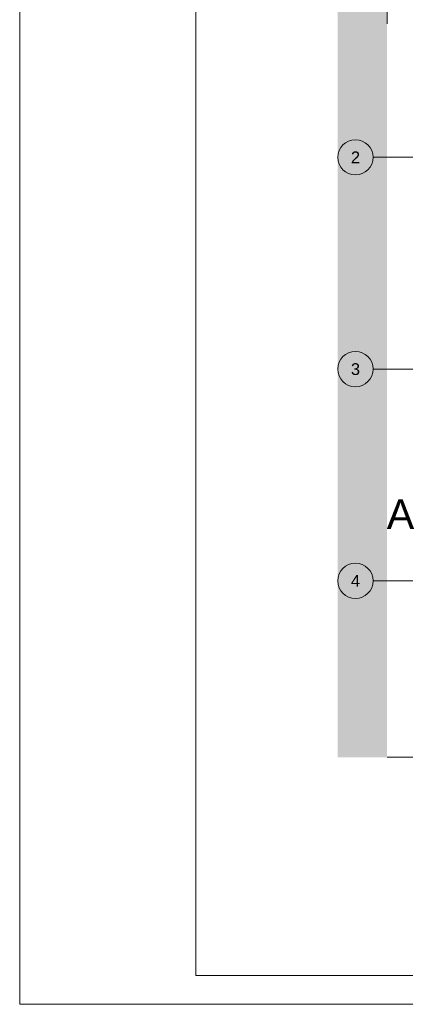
# Paper-space layout 'A-25 ROZBIÓRKI - PIĘTRO 7' of a CAD drawing. Header units: millimetres. Extents: x 0 to 540, y 0 to 297.
# Tile 1 of 7: x 0 to 65, y 0 to 167. Entities that reach past the tile are written whole.
import ezdxf
from ezdxf.xclip import XClip

# ---------------------------------------------------------------- set-up
doc = ezdxf.new("R2010")
doc.units = ezdxf.units.MM
doc.header["$MEASUREMENT"] = 0
doc.header["$XCLIPFRAME"] = 0
doc.linetypes.add('DASHDOTX2', pattern=[1000, 500, -250, 0, -250])
doc.linetypes.add('PRZERYWANA_DU_A', pattern=[550, 350, -200])
doc.layers.add('0_Nr_pióra__2', color=8, linetype='Continuous', lineweight=13)
doc.layers.add('A_linie przekroju_Nr_pióra__1', color=7, linetype='Continuous', lineweight=20)
for name, color, linetype, lineweight, true_color in [('A_Arkusz_Nr_pióra__255', 7, 'Continuous', 15, 0x242424), ('A_osie_Nr_pióra__16', 7, 'Continuous', 5, 0x0f0f0f), ('A_osie_Nr_pióra__76', 7, 'Continuous', 5, 0x2d2d2d)]:
    doc.layers.add(name, color=color, linetype=linetype, lineweight=lineweight, true_color=true_color)
doc.layers.add('A_podrys', color=7, linetype='Continuous')
doc.styles.add('STYL_AUTOMATYCZNY_1', font='arial.ttf')

# ---------------------------------------------------------------- blocks, each defined once
blk = doc.blocks.new('Rysunek_1_1', base_point=(-1564.73, -337.09))
at = {"linetype": 'Continuous', "lineweight": 0, "true_color": 0x484848}
blk.add_hatch(color=251, dxfattribs=at).paths.add_polyline_path([(54.02, 41.99), (62.4, 41.99), (62.4, 205.8), (219.47, 205.8), (219.47, 136.99), (304.47, 136.99), (304.47, 217.7), (54.02, 217.7)])
at = {"layer": '0_Nr_pióra__2', "color": 8, "linetype": 'PRZERYWANA_DU_A', "lineweight": 13, "flags": 128}
for points in [[(304.47, 136.99), (219.47, 136.99), (219.47, 205.8), (62.4, 205.8), (62.4, 41.99)], [(62.4, 41.99), (177.4, 41.99)]]:
    blk.add_lwpolyline(points, dxfattribs=at)
at = {"layer": 'A_osie_Nr_pióra__16', "color": 250, "linetype": 'DASHDOTX2', "lineweight": 5, "true_color": 0x0f0f0f}
for p, q in [((80.27, 143.99), (60.02, 143.99)), ((80.27, 107.99), (60.02, 107.99)), ((80.27, 71.99), (60.02, 71.99))]:
    blk.add_line(p, q, dxfattribs=at)
at = {"layer": 'A_osie_Nr_pióra__76', "color": 250, "linetype": 'Continuous', "lineweight": 5, "true_color": 0x2d2d2d}
for centre in [(57.02, 143.99), (57.02, 107.99), (57.02, 71.99)]:
    blk.add_circle(centre, 3, dxfattribs=at)
at = {"layer": 'A_linie przekroju_Nr_pióra__1', "color": 7, "linetype": 'Continuous', "lineweight": 20, "insert": (67, 80.82), "char_height": 5, "attachment_point": 9, "style": 'STYL_AUTOMATYCZNY_1'}
blk.add_mtext('\\A1;{\\pqr;\\pt0;\\fArial|b0|i0|c238|p0;\\W1.000000;A}', dxfattribs=at)
at = {"layer": 'A_osie_Nr_pióra__76', "color": 250, "linetype": 'Continuous', "lineweight": 5, "true_color": 0x2d2d2d, "char_height": 2, "attachment_point": 1, "style": 'STYL_AUTOMATYCZNY_1'}
for s, insert in [('\\A1;{\\pql;\\pt0;\\fArial|b0|i0|c238|p0;\\W1.000000;2}', (56.25, 144.99)), ('\\A1;{\\pql;\\pt0;\\fArial|b0|i0|c238|p0;\\W1.000000;3}', (56.25, 108.99)), ('\\A1;{\\pql;\\pt0;\\fArial|b0|i0|c238|p0;\\W1.000000;4}', (56.25, 72.99))]:
    blk.add_mtext(s, dxfattribs=dict(at, insert=insert))

psp = doc.layouts.new('A-25 ROZBIÓRKI - PIĘTRO 7')

# ---------------------------------------------------------------- linework, layer by layer
at = {"layer": 'A_Arkusz_Nr_pióra__255', "color": 250, "linetype": 'Continuous', "lineweight": 15, "true_color": 0x242424}
for p in [(29.9, 292.1), (535.1, 4.9)]:
    psp.add_line(p, (29.9, 4.9), dxfattribs=at)
at = {"layer": 'A_Arkusz_Nr_pióra__255', "color": 250, "linetype": 'Continuous', "lineweight": 15, "true_color": 0x242424, "flags": 128}
psp.add_lwpolyline([(0, 297), (540, 297), (540, 0), (0, 0)], close=True, dxfattribs=at)

# ---------------------------------------------------------------- block references
at = {"layer": 'A_podrys', "color": 37, "linetype": 'Continuous', "lineweight": 5, "true_color": 0x656532}
ref = psp.add_blockref('Rysunek_1_1', (-1564.73, -337.09), dxfattribs=at)
XClip(ref).set_block_clipping_path([(54.0160744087, 41.9883193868), (304.46604566, 217.6973762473)])

doc.saveas('drawing.dxf')
